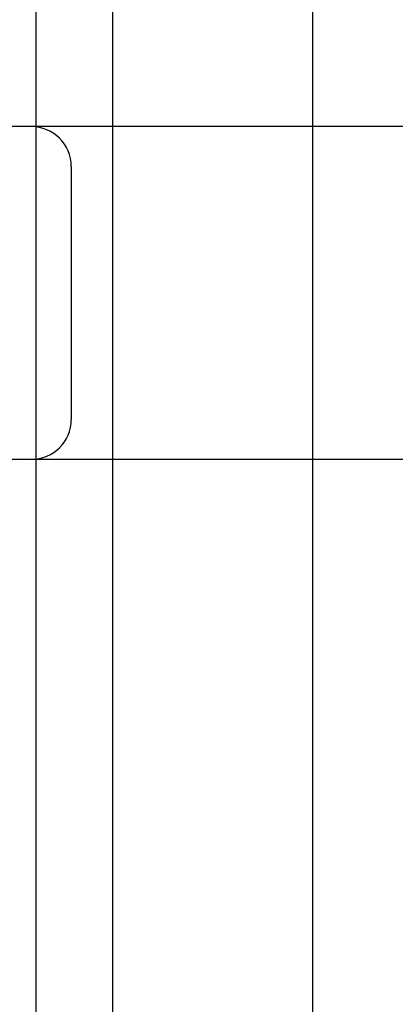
# Model space of a CAD drawing. Header units: inches. Extents: x 0 to 283, y 0 to 183.
# Tile 59 of 82: x 87.386 to 87.527, y 97.361 to 97.731. Entities that reach past the tile are written whole.
import ezdxf

# ---------------------------------------------------------------- set-up
doc = ezdxf.new("R2010")
doc.units = ezdxf.units.IN
doc.header["$LTSCALE"] = 15.583333
doc.header["$MEASUREMENT"] = 0
doc.linetypes.add('HIDDEN', pattern=[0.2, 0.1, -0.1])
doc.layers.add('DEFAULT_2', color=8, linetype='HIDDEN')
doc.layers.add('MAIN_OR_RIGHT_DOOR_ASSEMBLY', color=7, linetype='CONTINUOUS')

msp = doc.modelspace()

# ---------------------------------------------------------------- linework, layer by layer
at = {"layer": 'DEFAULT_2', "color": 8, "linetype": 'HIDDEN'}
for p, q in [((87.42107, 93.22339), (87.42107, 98.72389)), ((88.91857, 97.69056), (86.42358, 97.69056)), ((87.40544, 97.67556), (87.40544, 97.58056)), ((88.17107, 97.56556), (87.17107, 97.56556))]:
    msp.add_line(p, q, dxfattribs=at)
for centre, start, end in [((87.39044, 97.67556), 0, 90), ((87.39044, 97.58056), 270, 360)]:
    msp.add_arc(centre, 0.015, start, end, dxfattribs=at)
at = {"layer": 'MAIN_OR_RIGHT_DOOR_ASSEMBLY', "color": 8, "linetype": 'HIDDEN'}
msp.add_line((87.49607, 104.72056), (87.49607, 87.91056), dxfattribs=at)
at = {"layer": 'MAIN_OR_RIGHT_DOOR_ASSEMBLY', "color": 3, "linetype": 'Continuous'}
msp.add_line((87.39207, 104.56556), (87.39207, 88.06556), dxfattribs=at)

doc.saveas('drawing.dxf')
